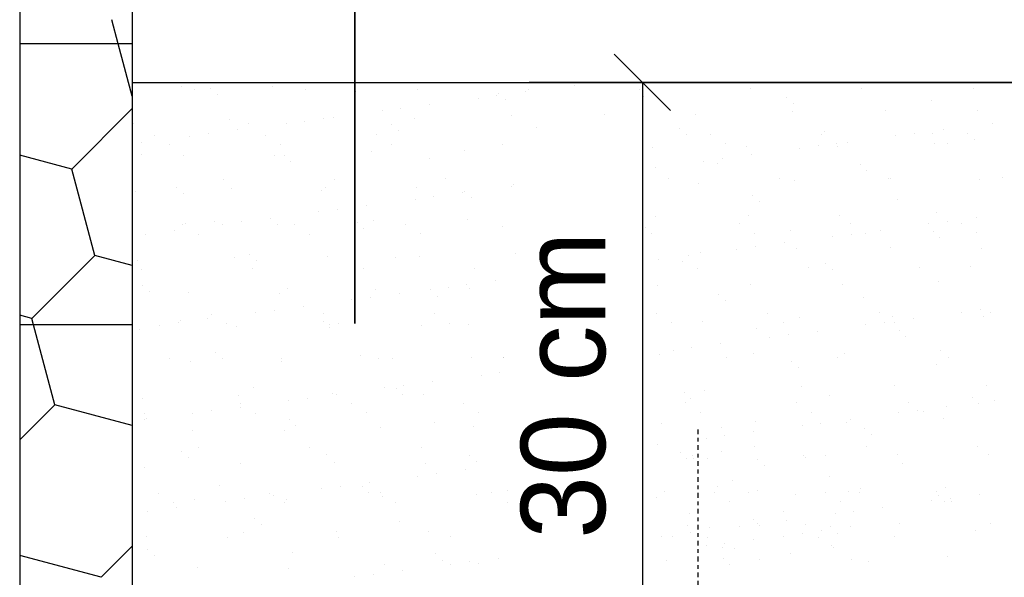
# Model space of a CAD drawing. Extents: x 10053 to 10263, y 5337 to 5664.
# Tile 5 of 14: x 10104 to 10130, y 5514 to 5529. Entities that reach past the tile are written whole.
import ezdxf

# ---------------------------------------------------------------- set-up
doc = ezdxf.new("R2010")
doc.units = 0
doc.header["$LTSCALE"] = 0.01
doc.linetypes.add('DASHDOT', pattern=[25.4, 12.7, -6.35, 0, -6.35])
doc.layers.get('0').update_dxf_attribs({"linetype": 'CONTINUOUS'})
for name, color, linetype in [('kreskowania', 254, 'CONTINUOUS'), ('NAPISY', 7, 'CONTINUOUS'), ('osie', 7, 'DASHDOT')]:
    doc.layers.add(name, color=color, linetype=linetype)
doc.layers.add('odnośniki grube', color=21, linetype='CONTINUOUS', lineweight=35)
doc.layers.add('ŚCIANY', color=2, linetype='CONTINUOUS', lineweight=25)
doc.styles.get("Standard").update_dxf_attribs({"font": 'txt', "height": 0.003})

msp = doc.modelspace()

# ---------------------------------------------------------------- linework, layer by layer
at = {"layer": 'kreskowania', "color": 7}
for p, q in [((10106.408, 5527.958), (10106.235, 5528.603)), ((10106.784, 5526.554), (10106.408, 5527.958)), ((10119.158, 5526.901), (10119.158, 5526.901)), ((10108.105, 5526.818), (10108.105, 5526.818)), ((10108.458, 5526.717), (10108.458, 5526.717)), ((10108.898, 5526.75), (10108.898, 5526.75)), ((10110.557, 5526.806), (10110.557, 5526.806)), ((10111.445, 5526.723), (10111.445, 5526.723)), ((10112.792, 5526.665), (10112.792, 5526.665)), ((10113.147, 5526.9), (10113.147, 5526.9)), ((10114.431, 5526.728), (10114.431, 5526.728)), ((10117.356, 5526.664), (10117.356, 5526.664)), ((10117.417, 5526.733), (10117.417, 5526.733)), ((10118.659, 5526.835), (10118.659, 5526.835)), ((10120.403, 5526.739), (10120.403, 5526.739)), ((10123.389, 5526.744), (10123.389, 5526.744)), ((10126.375, 5526.75), (10126.375, 5526.75)), ((10129.361, 5526.755), (10129.361, 5526.755)), ((10109.075, 5526.588), (10109.075, 5526.588)), ((10116.078, 5526.495), (10116.078, 5526.495)), ((10116.577, 5526.561), (10116.577, 5526.561)), ((10116.629, 5526.632), (10116.629, 5526.632)), ((10116.805, 5526.47), (10116.805, 5526.47)), ((10120.522, 5526.548), (10120.522, 5526.548)), ((10124.359, 5526.515), (10124.359, 5526.515)), ((10128.253, 5526.43), (10128.253, 5526.43)), ((10105.161, 5524.592), (10106.784, 5526.215)), ((10113.497, 5526.156), (10113.497, 5526.156)), ((10113.996, 5526.221), (10113.996, 5526.221)), ((10114.775, 5526.324), (10114.775, 5526.324)), ((10124.507, 5526.146), (10124.507, 5526.146)), ((10124.536, 5526.353), (10124.536, 5526.353)), ((10127.017, 5526.178), (10127.017, 5526.178)), ((10129.47, 5526.166), (10129.47, 5526.166)), ((10109.401, 5525.919), (10109.401, 5525.919)), ((10111.414, 5525.882), (10111.414, 5525.882)), ((10111.911, 5525.951), (10111.911, 5525.951)), ((10112.194, 5525.984), (10112.194, 5525.984)), ((10114.364, 5525.939), (10114.364, 5525.939)), ((10116.954, 5526.033), (10116.954, 5526.033)), ((10119.464, 5526.065), (10119.464, 5526.065)), ((10121.917, 5526.053), (10121.917, 5526.053)), ((10106.811, 5525.826), (10106.811, 5525.826)), ((10109.613, 5525.644), (10109.613, 5525.644)), ((10109.909, 5525.824), (10109.909, 5525.824)), ((10110.915, 5525.816), (10110.915, 5525.816)), ((10113.746, 5525.791), (10113.746, 5525.791)), ((10113.923, 5525.629), (10113.923, 5525.629)), ((10117.639, 5525.706), (10117.639, 5525.706)), ((10121.476, 5525.673), (10121.476, 5525.673)), ((10125.37, 5525.588), (10125.37, 5525.588)), ((10128.565, 5525.657), (10128.565, 5525.657)), ((10129.867, 5525.828), (10129.867, 5525.828)), ((10107.373, 5525.501), (10107.373, 5525.501)), ((10108.334, 5525.476), (10108.334, 5525.476)), ((10108.833, 5525.542), (10108.833, 5525.542)), ((10110.359, 5525.506), (10110.359, 5525.506)), ((10113.345, 5525.512), (10113.345, 5525.512)), ((10121.653, 5525.511), (10121.653, 5525.511)), ((10122.304, 5525.528), (10122.304, 5525.528)), ((10125.29, 5525.533), (10125.29, 5525.533)), ((10125.984, 5525.317), (10125.984, 5525.317)), ((10127.286, 5525.488), (10127.286, 5525.488)), ((10127.785, 5525.554), (10127.785, 5525.554)), ((10128.276, 5525.539), (10128.276, 5525.539)), ((10129.207, 5525.555), (10129.207, 5525.555)), ((10129.384, 5525.393), (10129.384, 5525.393)), ((10107.032, 5525.305), (10107.032, 5525.305)), ((10107.777, 5525.243), (10107.777, 5525.243)), ((10110.763, 5525.249), (10110.763, 5525.249)), ((10113.208, 5525.052), (10113.208, 5525.052)), ((10113.749, 5525.254), (10113.749, 5525.254)), ((10115.718, 5525.084), (10115.718, 5525.084)), ((10116.736, 5525.26), (10116.736, 5525.26)), ((10120.761, 5525.166), (10120.761, 5525.166)), ((10122.708, 5525.27), (10122.708, 5525.27)), ((10123.271, 5525.198), (10123.271, 5525.198)), ((10124.705, 5525.149), (10124.705, 5525.149)), ((10125.204, 5525.214), (10125.204, 5525.214)), ((10125.694, 5525.276), (10125.694, 5525.276)), ((10125.724, 5525.186), (10125.724, 5525.186)), ((10128.313, 5525.279), (10128.313, 5525.279)), ((10128.68, 5525.281), (10128.68, 5525.281)), ((10105.161, 5524.592), (10103.764, 5524.966)), ((10107.026, 5524.982), (10107.026, 5524.982)), ((10108.165, 5524.97), (10108.165, 5524.97)), ((10110.618, 5524.959), (10110.618, 5524.959)), ((10110.863, 5524.949), (10110.863, 5524.949)), ((10111.04, 5524.787), (10111.04, 5524.787)), ((10114.757, 5524.864), (10114.757, 5524.864)), ((10122.124, 5524.809), (10122.124, 5524.809)), ((10122.623, 5524.874), (10122.623, 5524.874)), ((10123.403, 5524.977), (10123.403, 5524.977)), ((10105.781, 5522.276), (10105.161, 5524.592)), ((10120.822, 5524.637), (10120.822, 5524.637)), ((10122.487, 5524.747), (10122.487, 5524.747)), ((10126.324, 5524.714), (10126.324, 5524.714)), ((10126.501, 5524.552), (10126.501, 5524.552)), ((10109.233, 5524.316), (10109.233, 5524.316)), ((10112.219, 5524.321), (10112.219, 5524.321)), ((10115.205, 5524.327), (10115.205, 5524.327)), ((10121.177, 5524.338), (10121.177, 5524.338)), ((10124.164, 5524.343), (10124.164, 5524.343)), ((10124.567, 5524.299), (10124.567, 5524.299)), ((10127.077, 5524.331), (10127.077, 5524.331)), ((10127.15, 5524.348), (10127.15, 5524.348)), ((10129.53, 5524.319), (10129.53, 5524.319)), ((10130.136, 5524.354), (10130.136, 5524.354)), ((10107.981, 5524.108), (10107.981, 5524.108)), ((10109.462, 5524.071), (10109.462, 5524.071)), ((10111.874, 5524.023), (10111.874, 5524.023)), ((10111.972, 5524.103), (10111.972, 5524.103)), ((10114.425, 5524.092), (10114.425, 5524.092)), ((10116.962, 5524.129), (10116.962, 5524.129)), ((10117.014, 5524.185), (10117.014, 5524.185)), ((10121.977, 5524.205), (10121.977, 5524.205)), ((10106.872, 5523.978), (10106.872, 5523.978)), ((10108.158, 5523.946), (10108.158, 5523.946)), ((10114.381, 5523.789), (10114.381, 5523.789)), ((10114.88, 5523.855), (10114.88, 5523.855)), ((10115.659, 5523.958), (10115.659, 5523.958)), ((10115.711, 5523.99), (10115.711, 5523.99)), ((10115.888, 5523.828), (10115.888, 5523.828)), ((10123.442, 5523.872), (10123.442, 5523.872)), ((10127.335, 5523.787), (10127.335, 5523.787)), ((10112.299, 5523.515), (10112.299, 5523.515)), ((10113.078, 5523.618), (10113.078, 5523.618)), ((10123.619, 5523.71), (10123.619, 5523.71)), ((10110.497, 5523.278), (10110.497, 5523.278)), ((10111.799, 5523.45), (10111.799, 5523.45)), ((10113.268, 5523.204), (10113.268, 5523.204)), ((10115.778, 5523.236), (10115.778, 5523.236)), ((10120.821, 5523.318), (10120.821, 5523.318)), ((10123.331, 5523.35), (10123.331, 5523.35)), ((10125.784, 5523.338), (10125.784, 5523.338)), ((10128.374, 5523.431), (10128.374, 5523.431)), ((10129.449, 5523.29), (10129.449, 5523.29)), ((10107.916, 5522.938), (10107.916, 5522.938)), ((10108.147, 5523.1), (10108.147, 5523.1)), ((10108.225, 5523.123), (10108.225, 5523.123)), ((10108.992, 5523.181), (10108.992, 5523.181)), ((10109.218, 5523.11), (10109.218, 5523.11)), ((10109.717, 5523.175), (10109.717, 5523.175)), ((10110.678, 5523.111), (10110.678, 5523.111)), ((10111.133, 5523.105), (10111.133, 5523.105)), ((10112.829, 5523.148), (10112.829, 5523.148)), ((10113.006, 5522.986), (10113.006, 5522.986)), ((10114.12, 5523.111), (10114.12, 5523.111)), ((10116.722, 5523.063), (10116.722, 5523.063)), ((10120.559, 5523.03), (10120.559, 5523.03)), ((10123.078, 5523.127), (10123.078, 5523.127)), ((10124.453, 5522.946), (10124.453, 5522.946)), ((10126.064, 5523.132), (10126.064, 5523.132)), ((10126.868, 5522.951), (10126.868, 5522.951)), ((10128.17, 5523.122), (10128.17, 5523.122)), ((10128.67, 5523.188), (10128.67, 5523.188)), ((10129.05, 5523.138), (10129.05, 5523.138)), ((10107.136, 5522.836), (10107.136, 5522.836)), ((10108.552, 5522.842), (10108.552, 5522.842)), ((10111.538, 5522.848), (10111.538, 5522.848)), ((10114.524, 5522.853), (10114.524, 5522.853)), ((10120.496, 5522.864), (10120.496, 5522.864)), ((10120.736, 5522.868), (10120.736, 5522.868)), ((10123.482, 5522.869), (10123.482, 5522.869)), ((10125.589, 5522.782), (10125.589, 5522.782)), ((10126.088, 5522.848), (10126.088, 5522.848)), ((10126.468, 5522.875), (10126.468, 5522.875)), ((10128.29, 5522.913), (10128.29, 5522.913)), ((10128.467, 5522.751), (10128.467, 5522.751)), ((10129.455, 5522.88), (10129.455, 5522.88)), ((10123.008, 5522.442), (10123.008, 5522.442)), ((10123.507, 5522.508), (10123.507, 5522.508)), ((10124.287, 5522.611), (10124.287, 5522.611)), ((10124.628, 5522.451), (10124.628, 5522.451)), ((10127.138, 5522.483), (10127.138, 5522.483)), ((10129.591, 5522.471), (10129.591, 5522.471)), ((10104.086, 5520.581), (10105.781, 5522.277)), ((10106.784, 5522.008), (10105.781, 5522.276)), ((10109.522, 5522.224), (10109.522, 5522.224)), ((10109.946, 5522.307), (10109.946, 5522.307)), ((10110.123, 5522.145), (10110.123, 5522.145)), ((10112.032, 5522.256), (10112.032, 5522.256)), ((10113.84, 5522.222), (10113.84, 5522.222)), ((10114.485, 5522.244), (10114.485, 5522.244)), ((10117.075, 5522.337), (10117.075, 5522.337)), ((10120.926, 5522.168), (10120.926, 5522.168)), ((10121.706, 5522.271), (10121.706, 5522.271)), ((10122.038, 5522.358), (10122.038, 5522.358)), ((10106.932, 5522.13), (10106.932, 5522.13)), ((10107.021, 5521.909), (10107.021, 5521.909)), ((10110.007, 5521.915), (10110.007, 5521.915)), ((10112.993, 5521.92), (10112.993, 5521.92)), ((10115.98, 5521.926), (10115.98, 5521.926)), ((10121.57, 5522.104), (10121.57, 5522.104)), ((10121.952, 5521.936), (10121.952, 5521.936)), ((10124.938, 5521.942), (10124.938, 5521.942)), ((10125.407, 5522.071), (10125.407, 5522.071)), ((10125.584, 5521.909), (10125.584, 5521.909)), ((10127.924, 5521.947), (10127.924, 5521.947)), ((10129.301, 5521.986), (10129.301, 5521.986)), ((10107.064, 5521.465), (10107.064, 5521.465)), ((10110.957, 5521.38), (10110.957, 5521.38)), ((10113.329, 5521.357), (10113.329, 5521.357)), ((10115.265, 5521.423), (10115.265, 5521.423)), ((10115.764, 5521.489), (10115.764, 5521.489)), ((10115.839, 5521.389), (10115.839, 5521.389)), ((10116.543, 5521.591), (10116.543, 5521.591)), ((10120.881, 5521.47), (10120.881, 5521.47)), ((10123.391, 5521.502), (10123.391, 5521.502)), ((10125.844, 5521.491), (10125.844, 5521.491)), ((10128.434, 5521.584), (10128.434, 5521.584)), ((10107.24, 5521.303), (10107.24, 5521.303)), ((10108.286, 5521.275), (10108.286, 5521.275)), ((10110.739, 5521.263), (10110.739, 5521.263)), ((10113.183, 5521.149), (10113.183, 5521.149)), ((10113.962, 5521.252), (10113.962, 5521.252)), ((10114.794, 5521.347), (10114.794, 5521.347)), ((10114.971, 5521.185), (10114.971, 5521.185)), ((10122.525, 5521.229), (10122.525, 5521.229)), ((10126.418, 5521.145), (10126.418, 5521.145)), ((10111.381, 5520.912), (10111.381, 5520.912)), ((10112.684, 5521.083), (10112.684, 5521.083)), ((10122.701, 5521.068), (10122.701, 5521.068)), ((10129.554, 5520.821), (10129.554, 5520.821)), ((10104.086, 5520.581), (10103.764, 5520.668)), ((10104.133, 5520.408), (10104.086, 5520.581)), ((10108.8, 5520.572), (10108.8, 5520.572)), ((10108.922, 5520.699), (10108.922, 5520.699)), ((10110.102, 5520.743), (10110.102, 5520.743)), ((10110.602, 5520.809), (10110.602, 5520.809)), ((10111.908, 5520.704), (10111.908, 5520.704)), ((10114.894, 5520.709), (10114.894, 5520.709)), ((10120.866, 5520.72), (10120.866, 5520.72)), ((10123.852, 5520.726), (10123.852, 5520.726)), ((10124.688, 5520.603), (10124.688, 5520.603)), ((10126.839, 5520.731), (10126.839, 5520.731)), ((10127.198, 5520.635), (10127.198, 5520.635)), ((10127.752, 5520.584), (10127.752, 5520.584)), ((10129.055, 5520.756), (10129.055, 5520.756)), ((10129.651, 5520.623), (10129.651, 5520.623)), ((10129.825, 5520.737), (10129.825, 5520.737)), ((10104.707, 5518.266), (10104.133, 5520.408)), ((10107.521, 5520.404), (10107.521, 5520.404)), ((10108.02, 5520.469), (10108.02, 5520.469)), ((10108.075, 5520.539), (10108.075, 5520.539)), ((10109.326, 5520.441), (10109.326, 5520.441)), ((10109.582, 5520.376), (10109.582, 5520.376)), ((10111.912, 5520.506), (10111.912, 5520.506)), ((10112.088, 5520.344), (10112.088, 5520.344)), ((10112.092, 5520.408), (10112.092, 5520.408)), ((10112.312, 5520.446), (10112.312, 5520.446)), ((10114.545, 5520.396), (10114.545, 5520.396)), ((10115.298, 5520.452), (10115.298, 5520.452)), ((10115.805, 5520.421), (10115.805, 5520.421)), ((10121.271, 5520.463), (10121.271, 5520.463)), ((10122.098, 5520.51), (10122.098, 5520.51)), ((10123.536, 5520.303), (10123.536, 5520.303)), ((10124.257, 5520.468), (10124.257, 5520.468)), ((10126.473, 5520.416), (10126.473, 5520.416)), ((10126.972, 5520.482), (10126.972, 5520.482)), ((10127.243, 5520.473), (10127.243, 5520.473)), ((10106.992, 5520.283), (10106.992, 5520.283)), ((10123.892, 5520.076), (10123.892, 5520.076)), ((10124.391, 5520.142), (10124.391, 5520.142)), ((10125.171, 5520.244), (10125.171, 5520.244)), ((10127.373, 5520.27), (10127.373, 5520.27)), ((10127.549, 5520.108), (10127.549, 5520.108)), ((10121.81, 5519.802), (10121.81, 5519.802)), ((10122.59, 5519.905), (10122.59, 5519.905)), ((10107.796, 5519.508), (10107.796, 5519.508)), ((10109.029, 5519.664), (10109.029, 5519.664)), ((10109.206, 5519.502), (10109.206, 5519.502)), ((10110.782, 5519.514), (10110.782, 5519.514)), ((10112.923, 5519.579), (10112.923, 5519.579)), ((10113.389, 5519.509), (10113.389, 5519.509)), ((10113.768, 5519.519), (10113.768, 5519.519)), ((10115.899, 5519.541), (10115.899, 5519.541)), ((10116.754, 5519.524), (10116.754, 5519.524)), ((10116.76, 5519.546), (10116.76, 5519.546)), ((10120.942, 5519.623), (10120.942, 5519.623)), ((10121.311, 5519.736), (10121.311, 5519.736)), ((10122.726, 5519.535), (10122.726, 5519.535)), ((10123.452, 5519.655), (10123.452, 5519.655)), ((10125.712, 5519.541), (10125.712, 5519.541)), ((10125.905, 5519.643), (10125.905, 5519.643)), ((10128.495, 5519.736), (10128.495, 5519.736)), ((10128.699, 5519.546), (10128.699, 5519.546)), ((10108.346, 5519.428), (10108.346, 5519.428)), ((10110.799, 5519.416), (10110.799, 5519.416)), ((10124.49, 5519.429), (10124.49, 5519.429)), ((10124.667, 5519.267), (10124.667, 5519.267)), ((10128.384, 5519.344), (10128.384, 5519.344)), ((10116.149, 5519.057), (10116.149, 5519.057)), ((10116.648, 5519.122), (10116.648, 5519.122)), ((10110.04, 5518.738), (10110.04, 5518.738)), ((10113.568, 5518.717), (10113.568, 5518.717)), ((10114.067, 5518.783), (10114.067, 5518.783)), ((10114.846, 5518.885), (10114.846, 5518.885)), ((10124.748, 5518.756), (10124.748, 5518.756)), ((10127.258, 5518.788), (10127.258, 5518.788)), ((10129.711, 5518.776), (10129.711, 5518.776)), ((10109.643, 5518.528), (10109.643, 5518.528)), ((10111.486, 5518.443), (10111.486, 5518.443)), ((10112.153, 5518.561), (10112.153, 5518.561)), ((10112.265, 5518.545), (10112.265, 5518.545)), ((10113.877, 5518.705), (10113.877, 5518.705)), ((10114.054, 5518.543), (10114.054, 5518.543)), ((10114.606, 5518.549), (10114.606, 5518.549)), ((10121.608, 5518.587), (10121.608, 5518.587)), ((10122.159, 5518.662), (10122.159, 5518.662)), ((10125.501, 5518.502), (10125.501, 5518.502)), ((10129.338, 5518.469), (10129.338, 5518.469)), ((10103.764, 5517.323), (10104.707, 5518.266)), ((10106.784, 5517.709), (10104.707, 5518.266)), ((10107.053, 5518.435), (10107.053, 5518.435)), ((10109.684, 5518.206), (10109.684, 5518.206)), ((10109.696, 5518.297), (10109.696, 5518.297)), ((10110.987, 5518.377), (10110.987, 5518.377)), ((10112.682, 5518.303), (10112.682, 5518.303)), ((10115.668, 5518.308), (10115.668, 5518.308)), ((10121.641, 5518.319), (10121.641, 5518.319)), ((10121.784, 5518.425), (10121.784, 5518.425)), ((10124.627, 5518.324), (10124.627, 5518.324)), ((10127.613, 5518.33), (10127.613, 5518.33)), ((10128.636, 5518.218), (10128.636, 5518.218)), ((10129.515, 5518.307), (10129.515, 5518.307)), ((10129.939, 5518.389), (10129.939, 5518.389)), ((10107.114, 5518.034), (10107.114, 5518.034)), ((10108.405, 5518.037), (10108.405, 5518.037)), ((10108.904, 5518.103), (10108.904, 5518.103)), ((10110.1, 5518.04), (10110.1, 5518.04)), ((10113.087, 5518.045), (10113.087, 5518.045)), ((10116.073, 5518.051), (10116.073, 5518.051)), ((10122.045, 5518.061), (10122.045, 5518.061)), ((10125.031, 5518.067), (10125.031, 5518.067)), ((10127.357, 5518.05), (10127.357, 5518.05)), ((10127.857, 5518.115), (10127.857, 5518.115)), ((10128.017, 5518.072), (10128.017, 5518.072)), ((10107.103, 5517.866), (10107.103, 5517.866)), ((10107.157, 5517.896), (10107.157, 5517.896)), ((10110.994, 5517.863), (10110.994, 5517.863)), ((10111.171, 5517.701), (10111.171, 5517.701)), ((10113.449, 5517.661), (10113.449, 5517.661)), ((10114.888, 5517.778), (10114.888, 5517.778)), ((10115.959, 5517.693), (10115.959, 5517.693)), ((10121.002, 5517.775), (10121.002, 5517.775)), ((10122.618, 5517.661), (10122.618, 5517.661)), ((10123.512, 5517.807), (10123.512, 5517.807)), ((10124.776, 5517.71), (10124.776, 5517.71)), ((10125.275, 5517.775), (10125.275, 5517.775)), ((10125.965, 5517.795), (10125.965, 5517.795)), ((10126.055, 5517.878), (10126.055, 5517.878)), ((10128.555, 5517.889), (10128.555, 5517.889)), ((10108.407, 5517.58), (10108.407, 5517.58)), ((10110.86, 5517.568), (10110.86, 5517.568)), ((10122.694, 5517.436), (10122.694, 5517.436)), ((10123.474, 5517.538), (10123.474, 5517.538)), ((10126.455, 5517.628), (10126.455, 5517.628)), ((10126.632, 5517.466), (10126.632, 5517.466)), ((10120.893, 5517.198), (10120.893, 5517.198)), ((10122.195, 5517.37), (10122.195, 5517.37)), ((10123.501, 5517.134), (10123.501, 5517.134)), ((10126.487, 5517.139), (10126.487, 5517.139)), ((10129.473, 5517.145), (10129.473, 5517.145)), ((10108.112, 5517.021), (10108.112, 5517.021)), ((10108.289, 5516.86), (10108.289, 5516.86)), ((10108.57, 5517.107), (10108.57, 5517.107)), ((10111.556, 5517.112), (10111.556, 5517.112)), ((10112.005, 5516.937), (10112.005, 5516.937)), ((10114.542, 5517.118), (10114.542, 5517.118)), ((10115.842, 5516.904), (10115.842, 5516.904)), ((10121.494, 5516.99), (10121.494, 5516.99)), ((10121.813, 5516.913), (10121.813, 5516.913)), ((10122.593, 5517.015), (10122.593, 5517.015)), ((10124.809, 5516.908), (10124.809, 5516.908)), ((10125.387, 5516.906), (10125.387, 5516.906)), ((10127.319, 5516.94), (10127.319, 5516.94)), ((10129.772, 5516.928), (10129.772, 5516.928)), ((10109.703, 5516.681), (10109.703, 5516.681)), ((10112.213, 5516.713), (10112.213, 5516.713)), ((10114.666, 5516.701), (10114.666, 5516.701)), ((10116.019, 5516.742), (10116.019, 5516.742)), ((10121.67, 5516.828), (10121.67, 5516.828)), ((10121.865, 5516.835), (10121.865, 5516.835)), ((10122.219, 5516.815), (10122.219, 5516.815)), ((10123.573, 5516.786), (10123.573, 5516.786)), ((10123.75, 5516.624), (10123.75, 5516.624)), ((10124.851, 5516.84), (10124.851, 5516.84)), ((10127.466, 5516.701), (10127.466, 5516.701)), ((10107.113, 5516.588), (10107.113, 5516.588)), ((10114.452, 5516.35), (10114.452, 5516.35)), ((10114.951, 5516.416), (10114.951, 5516.416)), ((10115.73, 5516.519), (10115.73, 5516.519)), ((10125.495, 5516.338), (10125.495, 5516.338)), ((10109.123, 5516.095), (10109.123, 5516.095)), ((10112.37, 5516.076), (10112.37, 5516.076)), ((10113.149, 5516.179), (10113.149, 5516.179)), ((10122.505, 5516.064), (10122.505, 5516.064)), ((10122.905, 5516.244), (10122.905, 5516.244)), ((10107.484, 5515.891), (10107.484, 5515.891)), ((10110.471, 5515.896), (10110.471, 5515.896)), ((10110.568, 5515.839), (10110.568, 5515.839)), ((10111.871, 5516.011), (10111.871, 5516.011)), ((10112.96, 5516.062), (10112.96, 5516.062)), ((10113.137, 5515.9), (10113.137, 5515.9)), ((10113.457, 5515.902), (10113.457, 5515.902)), ((10113.51, 5515.814), (10113.51, 5515.814)), ((10116.02, 5515.846), (10116.02, 5515.846)), ((10116.443, 5515.907), (10116.443, 5515.907)), ((10116.853, 5515.977), (10116.853, 5515.977)), ((10121.063, 5515.927), (10121.063, 5515.927)), ((10122.415, 5515.918), (10122.415, 5515.918)), ((10123.32, 5515.908), (10123.32, 5515.908)), ((10123.573, 5515.959), (10123.573, 5515.959)), ((10124.584, 5515.86), (10124.584, 5515.86)), ((10125.401, 5515.923), (10125.401, 5515.923)), ((10126.026, 5515.948), (10126.026, 5515.948)), ((10126.306, 5515.913), (10126.306, 5515.913)), ((10126.342, 5516.031), (10126.342, 5516.031)), ((10128.387, 5515.929), (10128.387, 5515.929)), ((10128.421, 5515.827), (10128.421, 5515.827)), ((10128.616, 5516.041), (10128.616, 5516.041)), ((10129.52, 5515.852), (10129.52, 5515.852)), ((10107.889, 5515.633), (10107.889, 5515.633)), ((10108.467, 5515.732), (10108.467, 5515.732)), ((10109.289, 5515.671), (10109.289, 5515.671)), ((10109.789, 5515.737), (10109.789, 5515.737)), ((10110.875, 5515.639), (10110.875, 5515.639)), ((10110.92, 5515.721), (10110.92, 5515.721)), ((10113.861, 5515.644), (10113.861, 5515.644)), ((10116.847, 5515.649), (10116.847, 5515.649)), ((10120.867, 5515.782), (10120.867, 5515.782)), ((10122.819, 5515.66), (10122.819, 5515.66)), ((10125.806, 5515.666), (10125.806, 5515.666)), ((10128.242, 5515.683), (10128.242, 5515.683)), ((10128.598, 5515.665), (10128.598, 5515.665)), ((10128.741, 5515.749), (10128.741, 5515.749)), ((10128.792, 5515.671), (10128.792, 5515.671)), ((10107.207, 5515.397), (10107.207, 5515.397)), ((10107.987, 5515.499), (10107.987, 5515.499)), ((10121.749, 5515.357), (10121.749, 5515.357)), ((10124.259, 5515.389), (10124.259, 5515.389)), ((10125.66, 5515.343), (10125.66, 5515.343)), ((10126.16, 5515.409), (10126.16, 5515.409)), ((10126.939, 5515.512), (10126.939, 5515.512)), ((10110.077, 5515.221), (10110.077, 5515.221)), ((10110.254, 5515.059), (10110.254, 5515.059)), ((10113.971, 5515.136), (10113.971, 5515.136)), ((10121.701, 5515.018), (10121.701, 5515.018)), ((10123.459, 5515.189), (10123.459, 5515.189)), ((10123.578, 5515.069), (10123.578, 5515.069)), ((10123.636, 5515.028), (10123.636, 5515.028)), ((10124.358, 5515.172), (10124.358, 5515.172)), ((10124.869, 5515.06), (10124.869, 5515.06)), ((10127.379, 5515.092), (10127.379, 5515.092)), ((10129.832, 5515.081), (10129.832, 5515.081)), ((10109.764, 5514.833), (10109.764, 5514.833)), ((10112.274, 5514.865), (10112.274, 5514.865)), ((10114.727, 5514.853), (10114.727, 5514.853)), ((10121.777, 5514.832), (10121.777, 5514.832)), ((10122.279, 5514.967), (10122.279, 5514.967)), ((10123.079, 5515.004), (10123.079, 5515.004)), ((10124.78, 5514.82), (10124.78, 5514.82)), ((10125.279, 5514.886), (10125.279, 5514.886)), ((10125.538, 5514.985), (10125.538, 5514.985)), ((10125.715, 5514.823), (10125.715, 5514.823)), ((10126.058, 5514.989), (10126.058, 5514.989)), ((10129.432, 5514.9), (10129.432, 5514.9)), ((10107.174, 5514.74), (10107.174, 5514.74)), ((10109.344, 5514.706), (10109.344, 5514.706)), ((10112.331, 5514.711), (10112.331, 5514.711)), ((10115.317, 5514.717), (10115.317, 5514.717)), ((10120.997, 5514.729), (10120.997, 5514.729)), ((10121.289, 5514.727), (10121.289, 5514.727)), ((10122.198, 5514.481), (10122.198, 5514.481)), ((10122.235, 5514.691), (10122.235, 5514.691)), ((10122.698, 5514.546), (10122.698, 5514.546)), ((10123.477, 5514.649), (10123.477, 5514.649)), ((10124.275, 5514.733), (10124.275, 5514.733)), ((10125.221, 5514.697), (10125.221, 5514.697)), ((10125.555, 5514.49), (10125.555, 5514.49)), ((10127.261, 5514.738), (10127.261, 5514.738)), ((10105.948, 5513.635), (10103.764, 5514.22)), ((10105.948, 5513.635), (10106.784, 5514.471)), ((10107.195, 5514.379), (10107.195, 5514.379)), ((10107.371, 5514.217), (10107.371, 5514.217)), ((10111.088, 5514.294), (10111.088, 5514.294)), ((10114.925, 5514.261), (10114.925, 5514.261)), ((10122.639, 5514.434), (10122.639, 5514.434)), ((10122.965, 5514.397), (10122.965, 5514.397)), ((10124.47, 5514.263), (10124.47, 5514.263)), ((10125.625, 5514.439), (10125.625, 5514.439)), ((10113.57, 5513.966), (10113.57, 5513.966)), ((10115.102, 5514.099), (10115.102, 5514.099)), ((10115.336, 5513.984), (10115.336, 5513.984)), ((10115.835, 5514.05), (10115.835, 5514.05)), ((10116.08, 5513.998), (10116.08, 5513.998)), ((10116.615, 5514.152), (10116.615, 5514.152)), ((10121.123, 5514.08), (10121.123, 5514.08)), ((10122.656, 5514.143), (10122.656, 5514.143)), ((10122.832, 5513.981), (10122.832, 5513.981)), ((10123.633, 5514.112), (10123.633, 5514.112)), ((10126.086, 5514.1), (10126.086, 5514.1)), ((10126.549, 5514.059), (10126.549, 5514.059)), ((10128.676, 5514.193), (10128.676, 5514.193)), ((10108.527, 5513.885), (10108.527, 5513.885)), ((10110.98, 5513.873), (10110.98, 5513.873)), ((10113.254, 5513.71), (10113.254, 5513.71)), ((10114.033, 5513.813), (10114.033, 5513.813)), ((10112.755, 5513.644), (10112.755, 5513.644))]:
    msp.add_line(p, q, dxfattribs=at)
at = {"layer": 'NAPISY', "color": 7}
for p, q in [((10121.236, 5526.164), (10119.726, 5527.674)), ((10137.158, 5526.919), (10117.438, 5526.919)), ((10120.481, 5526.919), (10120.481, 5511.174))]:
    msp.add_line(p, q, dxfattribs=at)
at = {"layer": 'odnośniki grube', "color": 7}
msp.add_line((10112.765, 5520.448), (10112.765, 5574.32), dxfattribs=at)
at = {"layer": 'osie', "color": 7}
msp.add_line((10121.968, 5517.606), (10121.968, 5493.352), dxfattribs=at)
at = {"layer": 'ŚCIANY', "color": 7}
for p, q in [((10103.764, 5573.26), (10103.764, 5490.206)), ((10106.784, 5573.26), (10106.784, 5490.206)), ((10106.784, 5527.958), (10103.764, 5527.958)), ((10106.784, 5526.919), (10137.394, 5526.919)), ((10106.784, 5520.408), (10103.764, 5520.408))]:
    msp.add_line(p, q, dxfattribs=at)

# ---------------------------------------------------------------- texts
at = {"color": 7}
msp.add_text('30 cm', height=2.2651, rotation=90, dxfattribs=at).set_placement((10119.482, 5514.669))

doc.saveas('drawing.dxf')
